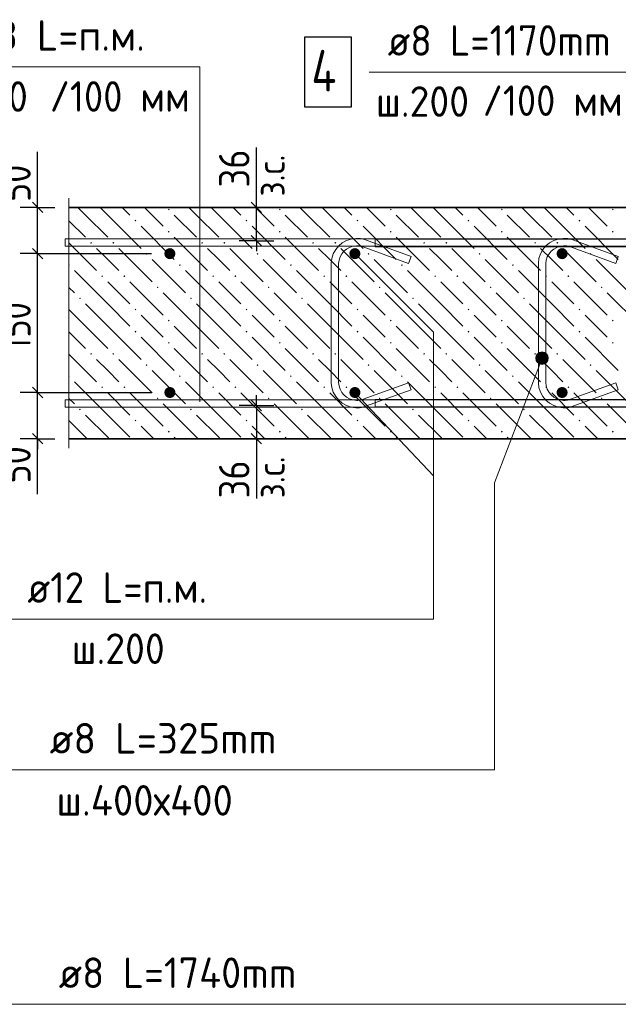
# Model space of a CAD drawing. Header units: millimetres. Extents: x 0 to 50412, y 0 to 35640.
# Tile 4 of 19: x 5642 to 10819, y 13916 to 22425. Entities that reach past the tile are written whole.
import ezdxf

# ---------------------------------------------------------------- set-up
doc = ezdxf.new("R2010")
doc.units = ezdxf.units.MM
doc.linetypes.add('______2', pattern=[324, 240, -84])
for name, color, linetype, lineweight in [('Standard', 7, 'Continuous', 25), ('ЖБ Стена верхний уровень', 7, 'Continuous', 35), ('Позиционная метка линия выноска', 7, 'Continuous', 13), ('Позиционная метка номер позиции', 7, 'Continuous', 13)]:
    doc.layers.add(name, color=color, linetype=linetype, lineweight=lineweight)
doc.layers.add('Размерная выноска', color=7, linetype='Continuous')
for name, color, linetype, true_color in [('Стена обрамление П-обр.', 7, 'Continuous', 0xa0a0a0), ('Стена фоновая арматура У1', 7, '______2', 0xa0a0a0), ('Стена фоновая арматура Х1', 7, '______2', 0xa0a0a0), ('Стена фоновая затяжка С-обр.', 7, '______2', 0xa0a0a0), ('Стена Хомут', 7, '______2', 0xa0a0a0)]:
    doc.layers.add(name, color=color, linetype=linetype, true_color=true_color)
doc.styles.add('ISOCPEUR', font='txt')

msp = doc.modelspace()

# ---------------------------------------------------------------- hatches: boundary and pattern name
at = {"layer": 'ЖБ Стена верхний уровень', "linetype": 'Continuous', "lineweight": 18, "transparency": 33554687}
for points in [[(6923.5, 20784.7), (6931.3, 20792.5), (6939.1, 20784.7), (6931.3, 20776.9)], [(7883.5, 20784.7), (7891.3, 20792.5), (7899.1, 20784.7), (7891.3, 20776.9)], [(8843.5, 20784.7), (8851.3, 20792.5), (8859.1, 20784.7), (8851.3, 20776.9)], [(9803.5, 20784.7), (9811.3, 20792.5), (9819.1, 20784.7), (9811.3, 20776.9)], [(10763.5, 20784.7), (10771.3, 20792.5), (10779.1, 20784.7), (10771.3, 20776.9)], [(6635.5, 20688.7), (6643.3, 20696.5), (6651.1, 20688.7), (6643.3, 20680.9)], [(7595.5, 20688.7), (7603.3, 20696.5), (7611.1, 20688.7), (7603.3, 20680.9)], [(8555.5, 20688.7), (8563.3, 20696.5), (8571.1, 20688.7), (8563.3, 20680.9)], [(9515.5, 20688.7), (9523.3, 20696.5), (9531.1, 20688.7), (9523.3, 20680.9)], [(10475.5, 20688.7), (10483.3, 20696.5), (10491.1, 20688.7), (10483.3, 20680.9)], [(6923.5, 20592.7), (6931.3, 20600.5), (6939.1, 20592.7), (6931.3, 20584.9)], [(7883.5, 20592.7), (7891.3, 20600.5), (7899.1, 20592.7), (7891.3, 20584.9)], [(8843.5, 20592.7), (8851.3, 20600.5), (8859.1, 20592.7), (8851.3, 20584.9)], [(9803.5, 20592.7), (9811.3, 20600.5), (9819.1, 20592.7), (9811.3, 20584.9)], [(10763.5, 20592.7), (10771.3, 20600.5), (10779.1, 20592.7), (10771.3, 20584.9)], [(6251.5, 20496.7), (6259.3, 20504.5), (6267.1, 20496.7), (6259.3, 20488.9)], [(6443.5, 20496.7), (6451.3, 20504.5), (6459.1, 20496.7), (6451.3, 20488.9)], [(7211.5, 20496.7), (7219.3, 20504.5), (7227.1, 20496.7), (7219.3, 20488.9)], [(7403.5, 20496.7), (7411.3, 20504.5), (7419.1, 20496.7), (7411.3, 20488.9)], [(8171.5, 20496.7), (8179.3, 20504.5), (8187.1, 20496.7), (8179.3, 20488.9)], [(8363.5, 20496.7), (8371.3, 20504.5), (8379.1, 20496.7), (8371.3, 20488.9)], [(9131.5, 20496.7), (9139.3, 20504.5), (9147.1, 20496.7), (9139.3, 20488.9)], [(9323.5, 20496.7), (9331.3, 20504.5), (9339.1, 20496.7), (9331.3, 20488.9)], [(10091.5, 20496.7), (10099.3, 20504.5), (10107.1, 20496.7), (10099.3, 20488.9)], [(10283.5, 20496.7), (10291.3, 20504.5), (10299.1, 20496.7), (10291.3, 20488.9)], [(6731.5, 20400.7), (6739.3, 20408.5), (6747.1, 20400.7), (6739.3, 20392.9)], [(7691.5, 20400.7), (7699.3, 20408.5), (7707.1, 20400.7), (7699.3, 20392.9)], [(8651.5, 20400.7), (8659.3, 20408.5), (8667.1, 20400.7), (8659.3, 20392.9)], [(9611.5, 20400.7), (9619.3, 20408.5), (9627.1, 20400.7), (9619.3, 20392.9)], [(10571.5, 20400.7), (10579.3, 20408.5), (10587.1, 20400.7), (10579.3, 20392.9)], [(6068.1, 20311.7), (6075.1, 20304.7), (6068.1, 20297.7)], [(7019.5, 20304.7), (7027.3, 20312.5), (7035.1, 20304.7), (7027.3, 20296.9)], [(7979.5, 20304.7), (7987.3, 20312.5), (7995.1, 20304.7), (7987.3, 20296.9)], [(8939.5, 20304.7), (8947.3, 20312.5), (8955.1, 20304.7), (8947.3, 20296.9)], [(9899.5, 20304.7), (9907.3, 20312.5), (9915.1, 20304.7), (9907.3, 20296.9)], [(6347.5, 20208.7), (6355.3, 20216.5), (6363.1, 20208.7), (6355.3, 20200.9)], [(6539.5, 20208.7), (6547.3, 20216.5), (6555.1, 20208.7), (6547.3, 20200.9)], [(7307.5, 20208.7), (7315.3, 20216.5), (7323.1, 20208.7), (7315.3, 20200.9)], [(7499.5, 20208.7), (7507.3, 20216.5), (7515.1, 20208.7), (7507.3, 20200.9)], [(8267.5, 20208.7), (8275.3, 20216.5), (8283.1, 20208.7), (8275.3, 20200.9)], [(8459.5, 20208.7), (8467.3, 20216.5), (8475.1, 20208.7), (8467.3, 20200.9)], [(9227.5, 20208.7), (9235.3, 20216.5), (9243.1, 20208.7), (9235.3, 20200.9)], [(9419.5, 20208.7), (9427.3, 20216.5), (9435.1, 20208.7), (9427.3, 20200.9)], [(10187.5, 20208.7), (10195.3, 20216.5), (10203.1, 20208.7), (10195.3, 20200.9)], [(10379.5, 20208.7), (10387.3, 20216.5), (10395.1, 20208.7), (10387.3, 20200.9)], [(6827.5, 20112.7), (6835.3, 20120.5), (6843.1, 20112.7), (6835.3, 20104.9)], [(7787.5, 20112.7), (7795.3, 20120.5), (7803.1, 20112.7), (7795.3, 20104.9)], [(8747.5, 20112.7), (8755.3, 20120.5), (8763.1, 20112.7), (8755.3, 20104.9)], [(9707.5, 20112.7), (9715.3, 20120.5), (9723.1, 20112.7), (9715.3, 20104.9)], [(10667.5, 20112.7), (10675.3, 20120.5), (10683.1, 20112.7), (10675.3, 20104.9)], [(6155.5, 20016.7), (6163.3, 20024.5), (6171.1, 20016.7), (6163.3, 20008.9)], [(7115.5, 20016.7), (7123.3, 20024.5), (7131.1, 20016.7), (7123.3, 20008.9)], [(8075.5, 20016.7), (8083.3, 20024.5), (8091.1, 20016.7), (8083.3, 20008.9)], [(9035.5, 20016.7), (9043.3, 20024.5), (9051.1, 20016.7), (9043.3, 20008.9)], [(9995.5, 20016.7), (10003.3, 20024.5), (10011.1, 20016.7), (10003.3, 20008.9)], [(6635.5, 19920.7), (6643.3, 19928.5), (6651.1, 19920.7), (6643.3, 19912.9)], [(7595.5, 19920.7), (7603.3, 19928.5), (7611.1, 19920.7), (7603.3, 19912.9)], [(8555.5, 19920.7), (8563.3, 19928.5), (8571.1, 19920.7), (8563.3, 19912.9)], [(9515.5, 19920.7), (9523.3, 19928.5), (9531.1, 19920.7), (9523.3, 19912.9)], [(10475.5, 19920.7), (10483.3, 19928.5), (10491.1, 19920.7), (10483.3, 19912.9)], [(6923.5, 19824.7), (6931.3, 19832.5), (6939.1, 19824.7), (6931.3, 19816.9)], [(7883.5, 19824.7), (7891.3, 19832.5), (7899.1, 19824.7), (7891.3, 19816.9)], [(8843.5, 19824.7), (8851.3, 19832.5), (8859.1, 19824.7), (8851.3, 19816.9)], [(9803.5, 19824.7), (9811.3, 19832.5), (9819.1, 19824.7), (9811.3, 19816.9)], [(10763.5, 19824.7), (10771.3, 19832.5), (10779.1, 19824.7), (10771.3, 19816.9)], [(6635.5, 19728.7), (6643.3, 19736.5), (6651.1, 19728.7), (6643.3, 19720.9)], [(7595.5, 19728.7), (7603.3, 19736.5), (7611.1, 19728.7), (7603.3, 19720.9)], [(8555.5, 19728.7), (8563.3, 19736.5), (8571.1, 19728.7), (8563.3, 19720.9)], [(9515.5, 19728.7), (9523.3, 19736.5), (9531.1, 19728.7), (9523.3, 19720.9)], [(10475.5, 19728.7), (10483.3, 19736.5), (10491.1, 19728.7), (10483.3, 19720.9)], [(6923.5, 19632.7), (6931.3, 19640.5), (6939.1, 19632.7), (6931.3, 19624.9)], [(7883.5, 19632.7), (7891.3, 19640.5), (7899.1, 19632.7), (7891.3, 19624.9)], [(8843.5, 19632.7), (8851.3, 19640.5), (8859.1, 19632.7), (8851.3, 19624.9)], [(9803.5, 19632.7), (9811.3, 19640.5), (9819.1, 19632.7), (9811.3, 19624.9)], [(10763.5, 19632.7), (10771.3, 19640.5), (10779.1, 19632.7), (10771.3, 19624.9)], [(6251.5, 19536.7), (6259.3, 19544.5), (6267.1, 19536.7), (6259.3, 19528.9)], [(6443.5, 19536.7), (6451.3, 19544.5), (6459.1, 19536.7), (6451.3, 19528.9)], [(7211.5, 19536.7), (7219.3, 19544.5), (7227.1, 19536.7), (7219.3, 19528.9)], [(7403.5, 19536.7), (7411.3, 19544.5), (7419.1, 19536.7), (7411.3, 19528.9)], [(8171.5, 19536.7), (8179.3, 19544.5), (8187.1, 19536.7), (8179.3, 19528.9)], [(8363.5, 19536.7), (8371.3, 19544.5), (8379.1, 19536.7), (8371.3, 19528.9)], [(9131.5, 19536.7), (9139.3, 19544.5), (9147.1, 19536.7), (9139.3, 19528.9)], [(9323.5, 19536.7), (9331.3, 19544.5), (9339.1, 19536.7), (9331.3, 19528.9)], [(10091.5, 19536.7), (10099.3, 19544.5), (10107.1, 19536.7), (10099.3, 19528.9)], [(10283.5, 19536.7), (10291.3, 19544.5), (10299.1, 19536.7), (10291.3, 19528.9)], [(6731.5, 19440.7), (6739.3, 19448.5), (6747.1, 19440.7), (6739.3, 19432.9)], [(7691.5, 19440.7), (7699.3, 19448.5), (7707.1, 19440.7), (7699.3, 19432.9)], [(8651.5, 19440.7), (8659.3, 19448.5), (8667.1, 19440.7), (8659.3, 19432.9)], [(9611.5, 19440.7), (9619.3, 19448.5), (9627.1, 19440.7), (9619.3, 19432.9)], [(10571.5, 19440.7), (10579.3, 19448.5), (10587.1, 19440.7), (10579.3, 19432.9)], [(6068.1, 19351.7), (6075.1, 19344.7), (6068.1, 19337.7)], [(7019.5, 19344.7), (7027.3, 19352.5), (7035.1, 19344.7), (7027.3, 19336.9)], [(7979.5, 19344.7), (7987.3, 19352.5), (7995.1, 19344.7), (7987.3, 19336.9)], [(8939.5, 19344.7), (8947.3, 19352.5), (8955.1, 19344.7), (8947.3, 19336.9)], [(9899.5, 19344.7), (9907.3, 19352.5), (9915.1, 19344.7), (9907.3, 19336.9)], [(6347.5, 19248.7), (6355.3, 19256.5), (6363.1, 19248.7), (6355.3, 19240.9)], [(6539.5, 19248.7), (6547.3, 19256.5), (6555.1, 19248.7), (6547.3, 19240.9)], [(7307.5, 19248.7), (7315.3, 19256.5), (7323.1, 19248.7), (7315.3, 19240.9)], [(7499.5, 19248.7), (7507.3, 19256.5), (7515.1, 19248.7), (7507.3, 19240.9)], [(8267.5, 19248.7), (8275.3, 19256.5), (8283.1, 19248.7), (8275.3, 19240.9)], [(8459.5, 19248.7), (8467.3, 19256.5), (8475.1, 19248.7), (8467.3, 19240.9)], [(9227.5, 19248.7), (9235.3, 19256.5), (9243.1, 19248.7), (9235.3, 19240.9)], [(9419.5, 19248.7), (9427.3, 19256.5), (9435.1, 19248.7), (9427.3, 19240.9)], [(10187.5, 19248.7), (10195.3, 19256.5), (10203.1, 19248.7), (10195.3, 19240.9)], [(10379.5, 19248.7), (10387.3, 19256.5), (10395.1, 19248.7), (10387.3, 19240.9)], [(6827.5, 19152.7), (6835.3, 19160.5), (6843.1, 19152.7), (6835.3, 19144.9)], [(7787.5, 19152.7), (7795.3, 19160.5), (7803.1, 19152.7), (7795.3, 19144.9)], [(8747.5, 19152.7), (8755.3, 19160.5), (8763.1, 19152.7), (8755.3, 19144.9)], [(9707.5, 19152.7), (9715.3, 19160.5), (9723.1, 19152.7), (9715.3, 19144.9)], [(10667.5, 19152.7), (10675.3, 19160.5), (10683.1, 19152.7), (10675.3, 19144.9)], [(6155.5, 19056.7), (6163.3, 19064.5), (6171.1, 19056.7), (6163.3, 19048.9)], [(7115.5, 19056.7), (7123.3, 19064.5), (7131.1, 19056.7), (7123.3, 19048.9)], [(8075.5, 19056.7), (8083.3, 19064.5), (8091.1, 19056.7), (8083.3, 19048.9)], [(9035.5, 19056.7), (9043.3, 19064.5), (9051.1, 19056.7), (9043.3, 19048.9)], [(9995.5, 19056.7), (10003.3, 19064.5), (10011.1, 19056.7), (10003.3, 19048.9)], [(6635.5, 18960.7), (6643.3, 18968.5), (6651.1, 18960.7), (6643.3, 18952.9)], [(7595.5, 18960.7), (7603.3, 18968.5), (7611.1, 18960.7), (7603.3, 18952.9)], [(8555.5, 18960.7), (8563.3, 18968.5), (8571.1, 18960.7), (8563.3, 18952.9)], [(9515.5, 18960.7), (9523.3, 18968.5), (9531.1, 18960.7), (9523.3, 18952.9)], [(10475.5, 18960.7), (10483.3, 18968.5), (10491.1, 18960.7), (10483.3, 18952.9)], [(6923.5, 18864.7), (6931.3, 18872.5), (6939.1, 18864.7), (6931.3, 18856.9)], [(7883.5, 18864.7), (7891.3, 18872.5), (7899.1, 18864.7), (7891.3, 18856.9)], [(8843.5, 18864.7), (8851.3, 18872.5), (8859.1, 18864.7), (8851.3, 18856.9)], [(9803.5, 18864.7), (9811.3, 18872.5), (9819.1, 18864.7), (9811.3, 18856.9)], [(10763.5, 18864.7), (10771.3, 18872.5), (10779.1, 18864.7), (10771.3, 18856.9)]]:
    msp.add_hatch(color=7, dxfattribs=at).paths.add_polyline_path(points, flags=16)
at = {"layer": 'Позиционная метка линия выноска', "linetype": 'Continuous', "lineweight": 13, "transparency": 33554687}
for points in [[(10106.7, 19490.7), (10210.1, 19480.2), (10109.2, 19518.6)], [(10117.9, 19465.6), (10193.5, 19457.7), (10106.7, 19490.7)], [(10106.7, 19490.7), (10193.5, 19457.7), (10210.1, 19480.2)], [(10109.2, 19518.6), (10212.7, 19508.1), (10125.8, 19541.2)], [(10109.2, 19518.6), (10210.1, 19480.2), (10212.7, 19508.1)], [(10125.8, 19541.2), (10201.4, 19533.2), (10150.9, 19552.4)], [(10125.8, 19541.2), (10212.7, 19508.1), (10201.4, 19533.2)], [(10150.9, 19552.4), (10201.4, 19533.2), (10178.9, 19549.9)], [(10168.4, 19446.4), (10117.9, 19465.6), (10140.5, 19448.9)], [(10117.9, 19465.6), (10168.4, 19446.4), (10193.5, 19457.7)]]:
    msp.add_hatch(color=7, dxfattribs=at).paths.add_polyline_path(points)
at = {"layer": 'Стена фоновая арматура Х1', "linetype": 'Continuous', "lineweight": 18, "transparency": 33554687}
for points in [[(6988.9, 20403.2), (6985.3, 20421.6), (6974.9, 20437.1), (6959.3, 20447.5), (6940.9, 20451.2), (6922.6, 20447.5), (6907, 20437.1), (6896.6, 20421.6), (6892.9, 20403.2), (6896.6, 20384.8), (6907, 20369.3), (6922.6, 20358.9), (6940.9, 20355.2), (6959.3, 20358.9), (6974.9, 20369.3), (6985.3, 20384.8)], [(6988.9, 20403.2), (6985.3, 20421.6), (6974.9, 20437.1), (6959.3, 20447.5), (6940.9, 20451.2), (6922.6, 20447.5), (6907, 20437.1), (6896.6, 20421.6), (6892.9, 20403.2), (6896.6, 20384.8), (6907, 20369.3), (6922.6, 20358.9), (6940.9, 20355.2), (6959.3, 20358.9), (6974.9, 20369.3), (6985.3, 20384.8)], [(8588.9, 20403.2), (8585.3, 20421.6), (8574.9, 20437.1), (8559.3, 20447.5), (8540.9, 20451.2), (8522.5, 20447.5), (8507, 20437.1), (8496.6, 20421.6), (8492.9, 20403.2), (8496.6, 20384.8), (8507, 20369.3), (8522.5, 20358.9), (8540.9, 20355.2), (8559.3, 20358.9), (8574.9, 20369.3), (8585.3, 20384.8)], [(10380.9, 20403.2), (10377.3, 20421.6), (10366.9, 20437.1), (10351.3, 20447.5), (10332.9, 20451.2), (10314.5, 20447.5), (10299, 20437.1), (10288.6, 20421.6), (10284.9, 20403.2), (10288.6, 20384.8), (10299, 20369.3), (10314.5, 20358.9), (10332.9, 20355.2), (10351.3, 20358.9), (10366.9, 20369.3), (10377.3, 20384.8)], [(6988.9, 19203.2), (6985.3, 19221.6), (6974.9, 19237.1), (6959.3, 19247.5), (6940.9, 19251.2), (6922.6, 19247.5), (6907, 19237.1), (6896.6, 19221.6), (6892.9, 19203.2), (6896.6, 19184.8), (6907, 19169.3), (6922.6, 19158.9), (6940.9, 19155.2), (6959.3, 19158.9), (6974.9, 19169.3), (6985.3, 19184.8)], [(6988.9, 19203.2), (6985.3, 19221.6), (6974.9, 19237.1), (6959.3, 19247.5), (6940.9, 19251.2), (6922.6, 19247.5), (6907, 19237.1), (6896.6, 19221.6), (6892.9, 19203.2), (6896.6, 19184.8), (6907, 19169.3), (6922.6, 19158.9), (6940.9, 19155.2), (6959.3, 19158.9), (6974.9, 19169.3), (6985.3, 19184.8)], [(8588.9, 19203.2), (8585.3, 19221.6), (8574.9, 19237.1), (8559.3, 19247.5), (8540.9, 19251.2), (8522.5, 19247.5), (8507, 19237.1), (8496.6, 19221.6), (8492.9, 19203.2), (8496.6, 19184.8), (8507, 19169.3), (8522.5, 19158.9), (8540.9, 19155.2), (8559.3, 19158.9), (8574.9, 19169.3), (8585.3, 19184.8)], [(10380.9, 19203.2), (10377.3, 19221.6), (10366.9, 19237.1), (10351.3, 19247.5), (10332.9, 19251.2), (10314.5, 19247.5), (10299, 19237.1), (10288.6, 19221.6), (10284.9, 19203.2), (10288.6, 19184.8), (10299, 19169.3), (10314.5, 19158.9), (10332.9, 19155.2), (10351.3, 19158.9), (10366.9, 19169.3), (10377.3, 19184.8)]]:
    msp.add_hatch(color=7, dxfattribs=at).paths.add_polyline_path(points)

# ---------------------------------------------------------------- linework, layer by layer
at = {"layer": 'Standard', "color": 7, "linetype": 'Continuous', "lineweight": -3, "transparency": 33554687}
for p, q in [((5796.9, 20803.2), (5796.9, 20893.2)), ((7689.5, 20803.2), (7689.5, 20893.2)), ((5796.9, 20803.2), (5646.9, 20803.2)), ((5796.9, 20803.2), (5946.9, 20803.2)), ((5796.9, 20803.2), (5908.1, 20803.2)), ((5796.9, 20403.2), (5796.9, 20803.2)), ((7689.5, 20803.2), (7539.5, 20803.2)), ((7689.5, 20803.2), (7839.5, 20803.2)), ((7689.5, 20515.2), (7689.5, 20803.2)), ((7689.5, 20515.2), (7539.5, 20515.2)), ((7689.5, 20515.2), (7839.5, 20515.2)), ((7689.5, 20515.2), (7689.5, 20425.2)), ((5796.9, 20403.2), (5646.9, 20403.2)), ((5796.9, 20403.2), (5946.9, 20403.2)), ((5796.9, 20403.2), (6780.9, 20403.2)), ((5796.9, 19203.2), (5796.9, 20403.2)), ((5796.9, 19203.2), (5646.9, 19203.2)), ((5796.9, 19203.2), (5946.9, 19203.2)), ((5796.9, 19203.2), (6780.9, 19203.2)), ((5796.9, 18803.2), (5796.9, 19203.2)), ((7689.5, 19091.2), (7689.5, 19181.2)), ((7689.5, 19091.2), (7539.5, 19091.2)), ((7689.5, 19091.2), (7839.5, 19091.2)), ((7689.5, 19091.2), (7689.5, 18803.2)), ((5796.9, 18803.2), (5646.9, 18803.2)), ((5796.9, 18803.2), (5946.9, 18803.2)), ((5796.9, 18803.2), (5796.9, 18803.2)), ((5796.9, 18803.2), (5796.9, 18713.2)), ((7689.5, 18803.2), (7539.5, 18803.2)), ((7689.5, 18803.2), (7839.5, 18803.2)), ((7689.5, 18803.2), (7689.5, 18713.2))]:
    msp.add_line(p, q, dxfattribs=at)
at = {"layer": 'Standard', "color": 7, "linetype": 'Continuous', "lineweight": 25, "transparency": 33554687}
for p, q in [((5841.9, 20758.2), (5751.9, 20848.2)), ((7734.5, 20758.2), (7644.5, 20848.2)), ((7734.5, 20470.2), (7644.5, 20560.2)), ((5841.9, 20358.2), (5751.9, 20448.2)), ((5841.9, 19158.2), (5751.9, 19248.2)), ((7644.5, 19136.2), (7734.5, 19046.2)), ((5841.9, 18758.2), (5751.9, 18848.2)), ((7644.5, 18848.2), (7734.5, 18758.2))]:
    msp.add_line(p, q, dxfattribs=at)
at = {"layer": 'ЖБ Стена верхний уровень', "color": 7, "linetype": 'Continuous', "lineweight": 35, "transparency": 33554687}
for p, q in [((11036.9, 20803.2), (6068.1, 20803.2)), ((6068.1, 18803.2), (11036.9, 18803.2))]:
    msp.add_line(p, q, dxfattribs=at)
at = {"layer": 'ЖБ Стена верхний уровень', "color": 9, "linetype": 'Continuous', "lineweight": 18, "true_color": 0xc7c7c7, "transparency": 33554687}
for p, q in [((6211.3, 20736.7), (6144.8, 20803.2)), ((6336.8, 20803.2), (6403.3, 20736.7)), ((6528.8, 20803.2), (6595.3, 20736.7)), ((6787.3, 20736.7), (6720.8, 20803.2)), ((7171.3, 20736.7), (7104.8, 20803.2)), ((7296.8, 20803.2), (7363.3, 20736.7)), ((7488.8, 20803.2), (7555.3, 20736.7)), ((7747.3, 20736.7), (7680.8, 20803.2)), ((8131.3, 20736.7), (8064.8, 20803.2)), ((8256.8, 20803.2), (8323.3, 20736.7)), ((8448.8, 20803.2), (8515.3, 20736.7)), ((8707.3, 20736.7), (8640.8, 20803.2)), ((9091.3, 20736.7), (9024.8, 20803.2)), ((9216.8, 20803.2), (9283.3, 20736.7)), ((9408.8, 20803.2), (9475.3, 20736.7)), ((9667.3, 20736.7), (9600.8, 20803.2)), ((10051.3, 20736.7), (9984.8, 20803.2)), ((10176.8, 20803.2), (10243.3, 20736.7)), ((10368.8, 20803.2), (10435.3, 20736.7)), ((10627.3, 20736.7), (10560.8, 20803.2)), ((6068.1, 20687.9), (6211.3, 20544.7)), ((6211.3, 20736.7), (6403.3, 20544.7)), ((6403.3, 20736.7), (6691.3, 20448.7)), ((6883.3, 20640.7), (6787.3, 20736.7)), ((6979.3, 20736.7), (7171.3, 20544.7)), ((7171.3, 20736.7), (7363.3, 20544.7)), ((7363.3, 20736.7), (7651.3, 20448.7)), ((7843.3, 20640.7), (7747.3, 20736.7)), ((7939.3, 20736.7), (8131.3, 20544.7)), ((8131.3, 20736.7), (8323.3, 20544.7)), ((8323.3, 20736.7), (8611.3, 20448.7)), ((8803.3, 20640.7), (8707.3, 20736.7)), ((8899.3, 20736.7), (9091.3, 20544.7)), ((9091.3, 20736.7), (9283.3, 20544.7)), ((9283.3, 20736.7), (9571.3, 20448.7)), ((9763.3, 20640.7), (9667.3, 20736.7)), ((9859.3, 20736.7), (10051.3, 20544.7)), ((10051.3, 20736.7), (10243.3, 20544.7)), ((10243.3, 20736.7), (10531.3, 20448.7)), ((10723.3, 20640.7), (10627.3, 20736.7)), ((6691.3, 20640.7), (6979.3, 20352.7)), ((7651.3, 20640.7), (7939.3, 20352.7)), ((8611.3, 20640.7), (8899.3, 20352.7)), ((9571.3, 20640.7), (9859.3, 20352.7)), ((10531.3, 20640.7), (10819.3, 20352.7)), ((6979.3, 20544.7), (7267.3, 20256.7)), ((7939.3, 20544.7), (8227.3, 20256.7)), ((8899.3, 20544.7), (9187.3, 20256.7)), ((9859.3, 20544.7), (10147.3, 20256.7)), ((6068.1, 20495.9), (6307.3, 20256.7)), ((6403.3, 20352.7), (6307.3, 20448.7)), ((6499.3, 20448.7), (6787.3, 20160.7)), ((7363.3, 20352.7), (7267.3, 20448.7)), ((7459.3, 20448.7), (7747.3, 20160.7)), ((8323.3, 20352.7), (8227.3, 20448.7)), ((8419.3, 20448.7), (8707.3, 20160.7)), ((9283.3, 20352.7), (9187.3, 20448.7)), ((9379.3, 20448.7), (9667.3, 20160.7)), ((10243.3, 20352.7), (10147.3, 20448.7)), ((10339.3, 20448.7), (10627.3, 20160.7)), ((6499.3, 20256.7), (6403.3, 20352.7)), ((6787.3, 20352.7), (7075.3, 20064.7)), ((7459.3, 20256.7), (7363.3, 20352.7)), ((7747.3, 20352.7), (8035.3, 20064.7)), ((8419.3, 20256.7), (8323.3, 20352.7)), ((8707.3, 20352.7), (8995.3, 20064.7)), ((9379.3, 20256.7), (9283.3, 20352.7)), ((9667.3, 20352.7), (9955.3, 20064.7)), ((10339.3, 20256.7), (10243.3, 20352.7)), ((10627.3, 20352.7), (10915.3, 20064.7)), ((6403.3, 19968.7), (6115.3, 20256.7)), ((7363.3, 19968.7), (7075.3, 20256.7)), ((8323.3, 19968.7), (8035.3, 20256.7)), ((9283.3, 19968.7), (8995.3, 20256.7)), ((10243.3, 19968.7), (9955.3, 20256.7)), ((6068.1, 20111.9), (6115.3, 20064.7)), ((6403.3, 20160.7), (6595.3, 19968.7)), ((6595.3, 20160.7), (6883.3, 19872.7)), ((7363.3, 20160.7), (7555.3, 19968.7)), ((7555.3, 20160.7), (7843.3, 19872.7)), ((8323.3, 20160.7), (8515.3, 19968.7)), ((8515.3, 20160.7), (8803.3, 19872.7)), ((9283.3, 20160.7), (9475.3, 19968.7)), ((9475.3, 20160.7), (9763.3, 19872.7)), ((10243.3, 20160.7), (10435.3, 19968.7)), ((10435.3, 20160.7), (10723.3, 19872.7)), ((7171.3, 19776.7), (6883.3, 20064.7)), ((8131.3, 19776.7), (7843.3, 20064.7)), ((9091.3, 19776.7), (8803.3, 20064.7)), ((10051.3, 19776.7), (9763.3, 20064.7)), ((11011.3, 19776.7), (10723.3, 20064.7)), ((6211.3, 19776.7), (6068.1, 19919.9)), ((6211.3, 19968.7), (6403.3, 19776.7)), ((6403.3, 19968.7), (6595.3, 19776.7)), ((7171.3, 19968.7), (7363.3, 19776.7)), ((7363.3, 19968.7), (7555.3, 19776.7)), ((8131.3, 19968.7), (8323.3, 19776.7)), ((8323.3, 19968.7), (8515.3, 19776.7)), ((9091.3, 19968.7), (9283.3, 19776.7)), ((9283.3, 19968.7), (9475.3, 19776.7)), ((10051.3, 19968.7), (10243.3, 19776.7)), ((10243.3, 19968.7), (10435.3, 19776.7)), ((6787.3, 19776.7), (6691.3, 19872.7)), ((7747.3, 19776.7), (7651.3, 19872.7)), ((8707.3, 19776.7), (8611.3, 19872.7)), ((9667.3, 19776.7), (9571.3, 19872.7)), ((10627.3, 19776.7), (10531.3, 19872.7)), ((6211.3, 19776.7), (6403.3, 19584.7)), ((6403.3, 19776.7), (6691.3, 19488.7)), ((6883.3, 19680.7), (6787.3, 19776.7)), ((6979.3, 19776.7), (7171.3, 19584.7)), ((7171.3, 19776.7), (7363.3, 19584.7)), ((7363.3, 19776.7), (7651.3, 19488.7)), ((7843.3, 19680.7), (7747.3, 19776.7)), ((7939.3, 19776.7), (8131.3, 19584.7)), ((8131.3, 19776.7), (8323.3, 19584.7)), ((8323.3, 19776.7), (8611.3, 19488.7)), ((8803.3, 19680.7), (8707.3, 19776.7)), ((8899.3, 19776.7), (9091.3, 19584.7)), ((9091.3, 19776.7), (9283.3, 19584.7)), ((9283.3, 19776.7), (9571.3, 19488.7)), ((9763.3, 19680.7), (9667.3, 19776.7)), ((9859.3, 19776.7), (10051.3, 19584.7)), ((10051.3, 19776.7), (10243.3, 19584.7)), ((10243.3, 19776.7), (10531.3, 19488.7)), ((10723.3, 19680.7), (10627.3, 19776.7)), ((6068.1, 19727.9), (6211.3, 19584.7)), ((6691.3, 19680.7), (6979.3, 19392.7)), ((7651.3, 19680.7), (7939.3, 19392.7)), ((8611.3, 19680.7), (8899.3, 19392.7)), ((9571.3, 19680.7), (9859.3, 19392.7)), ((10531.3, 19680.7), (10819.3, 19392.7)), ((6979.3, 19584.7), (7267.3, 19296.7)), ((7939.3, 19584.7), (8227.3, 19296.7)), ((8899.3, 19584.7), (9187.3, 19296.7)), ((9859.3, 19584.7), (10147.3, 19296.7)), ((6068.1, 19535.9), (6307.3, 19296.7)), ((6403.3, 19392.7), (6307.3, 19488.7)), ((6499.3, 19488.7), (6787.3, 19200.7)), ((7363.3, 19392.7), (7267.3, 19488.7)), ((7459.3, 19488.7), (7747.3, 19200.7)), ((8323.3, 19392.7), (8227.3, 19488.7)), ((8419.3, 19488.7), (8707.3, 19200.7)), ((9283.3, 19392.7), (9187.3, 19488.7)), ((9379.3, 19488.7), (9667.3, 19200.7)), ((10243.3, 19392.7), (10147.3, 19488.7)), ((10339.3, 19488.7), (10627.3, 19200.7)), ((6499.3, 19296.7), (6403.3, 19392.7)), ((6787.3, 19392.7), (7075.3, 19104.7)), ((7459.3, 19296.7), (7363.3, 19392.7)), ((7747.3, 19392.7), (8035.3, 19104.7)), ((8419.3, 19296.7), (8323.3, 19392.7)), ((8707.3, 19392.7), (8995.3, 19104.7)), ((9379.3, 19296.7), (9283.3, 19392.7)), ((9667.3, 19392.7), (9955.3, 19104.7)), ((10339.3, 19296.7), (10243.3, 19392.7)), ((10627.3, 19392.7), (10915.3, 19104.7)), ((6403.3, 19008.7), (6115.3, 19296.7)), ((7363.3, 19008.7), (7075.3, 19296.7)), ((8323.3, 19008.7), (8035.3, 19296.7)), ((9283.3, 19008.7), (8995.3, 19296.7)), ((10243.3, 19008.7), (9955.3, 19296.7)), ((6068.1, 19151.9), (6115.3, 19104.7)), ((6403.3, 19200.7), (6595.3, 19008.7)), ((6595.3, 19200.7), (6883.3, 18912.7)), ((7363.3, 19200.7), (7555.3, 19008.7)), ((7555.3, 19200.7), (7843.3, 18912.7)), ((8323.3, 19200.7), (8515.3, 19008.7)), ((8515.3, 19200.7), (8803.3, 18912.7)), ((9283.3, 19200.7), (9475.3, 19008.7)), ((9475.3, 19200.7), (9763.3, 18912.7)), ((10243.3, 19200.7), (10435.3, 19008.7)), ((10435.3, 19200.7), (10723.3, 18912.7)), ((7171.3, 18816.7), (6883.3, 19104.7)), ((8131.3, 18816.7), (7843.3, 19104.7)), ((9091.3, 18816.7), (8803.3, 19104.7)), ((10051.3, 18816.7), (9763.3, 19104.7)), ((11011.3, 18816.7), (10723.3, 19104.7)), ((6211.3, 19008.7), (6403.3, 18816.7)), ((6403.3, 19008.7), (6595.3, 18816.7)), ((7171.3, 19008.7), (7363.3, 18816.7)), ((7363.3, 19008.7), (7555.3, 18816.7)), ((8131.3, 19008.7), (8323.3, 18816.7)), ((8323.3, 19008.7), (8515.3, 18816.7)), ((9091.3, 19008.7), (9283.3, 18816.7)), ((9283.3, 19008.7), (9475.3, 18816.7)), ((10051.3, 19008.7), (10243.3, 18816.7)), ((10243.3, 19008.7), (10435.3, 18816.7)), ((6211.3, 18816.7), (6068.1, 18959.9)), ((6787.3, 18816.7), (6691.3, 18912.7)), ((7747.3, 18816.7), (7651.3, 18912.7)), ((8707.3, 18816.7), (8611.3, 18912.7)), ((9667.3, 18816.7), (9571.3, 18912.7)), ((10627.3, 18816.7), (10531.3, 18912.7)), ((6211.3, 18816.7), (6224.8, 18803.2)), ((6403.3, 18816.7), (6416.8, 18803.2)), ((6800.8, 18803.2), (6787.3, 18816.7)), ((6979.3, 18816.7), (6992.8, 18803.2)), ((7171.3, 18816.7), (7184.8, 18803.2)), ((7363.3, 18816.7), (7376.8, 18803.2)), ((7760.8, 18803.2), (7747.3, 18816.7)), ((7939.3, 18816.7), (7952.8, 18803.2)), ((8131.3, 18816.7), (8144.8, 18803.2)), ((8323.3, 18816.7), (8336.8, 18803.2)), ((8720.8, 18803.2), (8707.3, 18816.7)), ((8899.3, 18816.7), (8912.8, 18803.2)), ((9091.3, 18816.7), (9104.8, 18803.2)), ((9283.3, 18816.7), (9296.8, 18803.2)), ((9680.8, 18803.2), (9667.3, 18816.7)), ((9859.3, 18816.7), (9872.8, 18803.2)), ((10051.3, 18816.7), (10064.8, 18803.2)), ((10243.3, 18816.7), (10256.8, 18803.2)), ((10640.8, 18803.2), (10627.3, 18816.7))]:
    msp.add_line(p, q, dxfattribs=at)
at = {"layer": 'Позиционная метка линия выноска', "color": 7, "linetype": 'Continuous', "lineweight": 13, "transparency": 33554687}
for p, q in [((10109.2, 19518.6), (10109.2, 19518.6)), ((10178.9, 19549.9), (10178.9, 19549.9)), ((10140.5, 19448.9), (10140.5, 19448.9)), ((10210.1, 19480.2), (10210.1, 19480.2)), ((8540.9, 19203.2), (9219.7, 18484.4)), ((5565.7, 13915.5), (11324.9, 13915.5))]:
    msp.add_line(p, q, dxfattribs=at)
for points in [[(7199.7, 19123.2), (7199.7, 22016.5), (4593.7, 22016.5)], [(8664.5, 21973.1), (11008.5, 21973.1), (11008.5, 20527.6)], [(8540.9, 20403.2), (9219.7, 19724.4), (9219.7, 17244.4), (5493.7, 17244.4)], [(5565.7, 15941.7), (9429.7, 15941.7), (9749.7, 15941.7), (9749.7, 18421.7), (10159.7, 19499.4)]]:
    msp.add_lwpolyline(points, dxfattribs=at)
msp.add_circle((10159.7, 19499.4), 54, dxfattribs=at)
at = {"layer": 'Размерная выноска', "color": 7, "linetype": 'Continuous', "lineweight": -3, "transparency": 33554687}
for p, q in [((5796.9, 20803.2), (5796.9, 21283.2)), ((7689.5, 20803.2), (7689.5, 21319.5)), ((5796.9, 18323.2), (5796.9, 18803.2)), ((7689.5, 18803.2), (7689.5, 18286.9))]:
    msp.add_line(p, q, dxfattribs=at)
at = {"layer": 'Размерная выноска', "color": 7, "linetype": 'Continuous', "lineweight": 13, "transparency": 33554687}
msp.add_line((6068.1, 20883.2), (6068.1, 18723.2), dxfattribs=at)
at = {"layer": 'Стена обрамление П-обр.', "color": 7, "linetype": 'Continuous', "lineweight": 25, "transparency": 33554687}
msp.add_lwpolyline([(8104.5, 21673.1), (8512.5, 21673.1), (8512.5, 22273.1), (8104.5, 22273.1), (8104.5, 21673.1)], dxfattribs=at)
at = {"layer": 'Стена обрамление П-обр.', "color": 38, "linetype": 'Continuous', "lineweight": 13, "true_color": 0x5f1e0f, "transparency": 33554687}
for points in [[(8716.2, 20527.2), (12616.5, 20527.2)], [(12612, 20463.2), (8716.2, 20463.2), (8716.2, 20527.2)], [(12616.5, 19079.2), (8716.2, 19079.2), (8716.2, 19143.2), (12612, 19143.2)]]:
    msp.add_lwpolyline(points, dxfattribs=at)
at = {"layer": 'Стена фоновая арматура У1', "color": 7, "linetype": 'Continuous', "lineweight": 13, "transparency": 33554687}
for points in [[(12836.9, 20467.2), (6036.1, 20467.2), (6036.1, 20531.2), (12836.9, 20531.2), (12836.9, 20467.2)], [(12836.9, 19075.2), (6036.1, 19075.2), (6036.1, 19139.2), (12836.9, 19139.2), (12836.9, 19075.2)]]:
    msp.add_lwpolyline(points, dxfattribs=at)
at = {"layer": 'Стена фоновая затяжка С-обр.', "color": 98, "linetype": 'Continuous', "lineweight": 13, "true_color": 0x005000, "transparency": 33554687}
for points in [[(9005.3, 20319.3), (8613.1, 20462), (8606.7, 20464.1), (8600.3, 20465.9), (8593.9, 20467.5), (8587.4, 20468.8), (8580.9, 20469.8), (8574.4, 20470.5), (8567.8, 20471), (8561, 20471.2), (8553.5, 20471.2), (8524.6, 20467.2), (8495.3, 20457.5), (8468.4, 20442.5), (8446.6, 20424.2), (8428.4, 20402.4), (8413.3, 20375.6), (8403.7, 20346.3), (8399.7, 20317.3), (8399.7, 19289), (8403.7, 19260.1), (8413.3, 19230.8), (8428.4, 19204), (8446.6, 19182.2), (8468.4, 19163.9), (8495.3, 19148.9), (8524.6, 19139.2), (8553.5, 19135.2), (8561, 19135.2), (8567.8, 19135.4), (8574.4, 19135.9), (8580.9, 19136.6), (8587.4, 19137.6), (8593.9, 19138.9), (8600.3, 19140.5), (8606.7, 19142.3), (8613.1, 19144.4), (9005.3, 19287.1), (9027.2, 19227), (8634.1, 19083.9), (8625.5, 19081.1), (8616.6, 19078.5), (8607.6, 19076.4), (8598.6, 19074.6), (8589.4, 19073.2), (8580.3, 19072.1), (8571.1, 19071.5), (8562, 19071.2), (8549.1, 19071.2), (8510, 19076.6), (8469.4, 19090), (8432, 19111), (8401.2, 19136.7), (8375.4, 19167.5), (8354.5, 19204.9), (8341.1, 19245.6), (8335.7, 19284.6), (8335.7, 20321.8), (8341.1, 20360.8), (8354.5, 20401.5), (8375.4, 20438.9), (8401.2, 20469.7), (8432, 20495.4), (8469.4, 20516.4), (8510, 20529.8), (8549.1, 20535.2), (8562, 20535.2), (8571.1, 20534.9), (8580.3, 20534.3), (8589.4, 20533.2), (8598.6, 20531.8), (8607.6, 20530), (8616.6, 20527.8), (8625.5, 20525.3), (8634.1, 20522.5), (9027.2, 20379.4), (9005.3, 20319.3)], [(10797.3, 20319.3), (10405.1, 20462), (10398.7, 20464.1), (10392.3, 20465.9), (10385.9, 20467.5), (10379.4, 20468.8), (10372.9, 20469.8), (10366.4, 20470.5), (10359.8, 20471), (10353, 20471.2), (10345.5, 20471.2), (10316.6, 20467.2), (10287.3, 20457.5), (10260.4, 20442.5), (10238.6, 20424.2), (10220.4, 20402.4), (10205.3, 20375.6), (10195.7, 20346.3), (10191.7, 20317.3), (10191.7, 19289), (10195.7, 19260.1), (10205.3, 19230.8), (10220.4, 19204), (10238.6, 19182.2), (10260.4, 19163.9), (10287.3, 19148.9), (10316.6, 19139.2), (10345.5, 19135.2), (10353, 19135.2), (10359.8, 19135.4), (10366.4, 19135.9), (10372.9, 19136.6), (10379.4, 19137.6), (10385.9, 19138.9), (10392.3, 19140.5), (10398.7, 19142.3), (10405.1, 19144.4), (10797.3, 19287.1), (10819.2, 19227), (10426, 19083.9), (10417.5, 19081.1), (10408.6, 19078.5), (10399.6, 19076.4), (10390.6, 19074.6), (10381.4, 19073.2), (10372.3, 19072.1), (10363.1, 19071.5), (10354, 19071.2), (10341.1, 19071.2), (10302, 19076.6), (10261.4, 19090), (10224, 19111), (10193.2, 19136.7), (10167.4, 19167.5), (10146.5, 19204.9), (10133.1, 19245.6), (10127.7, 19284.6), (10127.7, 20321.8), (10133.1, 20360.8), (10146.5, 20401.5), (10167.4, 20438.9), (10193.2, 20469.7), (10224, 20495.4), (10261.4, 20516.4), (10302, 20529.8), (10341.1, 20535.2), (10354, 20535.2), (10363.1, 20534.9), (10372.3, 20534.3), (10381.4, 20533.2), (10390.6, 20531.8), (10399.6, 20530), (10408.6, 20527.8), (10417.5, 20525.3), (10426, 20522.5), (10819.2, 20379.4), (10797.3, 20319.3)]]:
    msp.add_lwpolyline(points, dxfattribs=at)

# ---------------------------------------------------------------- texts
at = {"layer": 'Standard', "color": 7, "linetype": 'Continuous', "lineweight": 25, "transparency": 33554687, "char_height": 264, "attachment_point": 7, "rotation": 90, "style": 'ISOCPEUR'}
for s, insert, width in [('\\W0.87;36', (7629.5, 20975), 484.718), ('\\W0.87;50', (5736.9, 20848.2), 484.718), ('\\W0.83;150', (5736.9, 19565.6), 610.286), ('\\W0.87;50', (5736.9, 18415), 484.709), ('\\W0.87;36', (7629.5, 18288.2), 484.709)]:
    msp.add_mtext(s, dxfattribs=dict(at, insert=insert, width=width))
at = {"layer": 'Standard', "color": 7, "linetype": 'Continuous', "lineweight": 18, "transparency": 33554687, "char_height": 240, "attachment_point": 7, "rotation": 90, "style": 'ISOCPEUR'}
for insert, width in [((7933.3, 20897.2), 551.93), ((7933.3, 18289.2), 551.939)]:
    msp.add_mtext('\\W0.90;з.с.', dxfattribs=dict(at, insert=insert, width=width))
at = {"layer": 'Standard', "color": 7, "linetype": 'Continuous', "lineweight": 25, "transparency": 33554687, "insert": (5959.1, 15546.3), "char_height": 264, "width": 1789.969, "attachment_point": 7, "style": 'ISOCPEUR'}
msp.add_mtext('\\W0.97;ш.400х400', dxfattribs=at)
at = {"layer": 'Позиционная метка номер позиции', "color": 7, "linetype": 'Continuous', "lineweight": 25, "transparency": 33554687, "char_height": 264, "width": 1388.404, "attachment_point": 7, "style": 'ISOCPEUR'}
for insert in [(5901.3, 21629.9), (9645.8, 21593.7)]:
    msp.add_mtext('\\W0.92;/100 мм', dxfattribs=dict(at, insert=insert))
at = {"layer": 'Стена обрамление П-обр.', "color": 7, "linetype": 'Continuous', "lineweight": 13, "transparency": 33554687, "attachment_point": 7, "style": 'ISOCPEUR'}
for s, insert, char_height, width in [('\\W0.93;ø8 L=1170mm ', (8824.5, 22113.9), 264, 2339.978), ('\\W0.80;4', (8164.5, 21805.1), 360, 431.796), ('\\W0.95;ш.200 ', (8722.5, 21585.9), 264, 1154.547)]:
    msp.add_mtext(s, dxfattribs=dict(at, insert=insert, char_height=char_height, width=width))
at = {"layer": 'Стена фоновая арматура У1', "color": 7, "linetype": 'Continuous', "lineweight": 13, "transparency": 33554687, "char_height": 264, "attachment_point": 7, "style": 'ISOCPEUR'}
for s, insert, width in [('\\W0.97;ø8 L=п.м. ', (5230.4, 22157.3), 1790.245), ('\\W0.95;ш.200 ', (4907.2, 21629.3), 1154.555)]:
    msp.add_mtext(s, dxfattribs=dict(at, insert=insert, width=width))
at = {"layer": 'Стена фоновая арматура Х1', "color": 7, "linetype": 'Continuous', "lineweight": 13, "transparency": 33554687, "char_height": 264, "attachment_point": 7, "style": 'ISOCPEUR'}
for s, insert, width in [('\\W0.94;ø12 L=п.м. ', (5708, 17385.2), 1918.969), ('\\W0.95;ш.200 ', (6090.8, 16857.2), 1154.563)]:
    msp.add_mtext(s, dxfattribs=dict(at, insert=insert, width=width))
at = {"layer": 'Стена фоновая затяжка С-обр.', "color": 7, "linetype": 'Continuous', "lineweight": 13, "transparency": 33554687, "insert": (5900.5, 16082.5), "char_height": 264, "width": 2266.234, "attachment_point": 7, "style": 'ISOCPEUR'}
msp.add_mtext('\\W0.98;ø8 L=325mm ', dxfattribs=at)
at = {"layer": 'Стена Хомут', "color": 7, "linetype": 'Continuous', "lineweight": 13, "transparency": 33554687, "insert": (5979.5, 14056.3), "char_height": 264, "width": 2422.065, "attachment_point": 7, "style": 'ISOCPEUR'}
msp.add_mtext('\\W0.96;ø8 L=1740mm ', dxfattribs=at)

doc.saveas('drawing.dxf')
